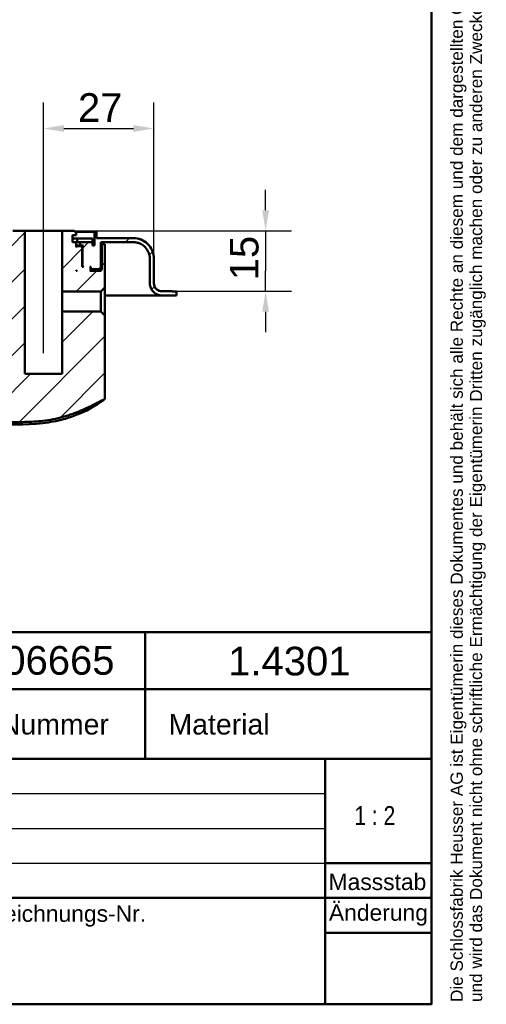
# Model space of a CAD drawing. Header units: millimetres. Extents: x 20 to 833, y 20 to 574.
# Tile 10 of 20: x 719 to 833, y 20 to 261. Entities that reach past the tile are written whole.
import ezdxf
from ezdxf.enums import TextEntityAlignment as Align

# ---------------------------------------------------------------- set-up
doc = ezdxf.new("R2010")
doc.units = ezdxf.units.MM
doc.header["$LTSCALE"] = 2
for name, color, linetype, lineweight in [('Bemaßungen(DIN)', 7, 'Continuous', 25), ('Mittellinie(DIN)', 7, 'Continuous', 25), ('Sichtbare Kanten(DIN)', 7, 'Continuous', 50), ('Skizziergeometrie(DIN)', 7, 'Continuous', 50), ('Skizzierlinie(DIN)', 7, 'Continuous', 25), ('Symbole(DIN)', 7, 'Continuous', 25)]:
    doc.layers.add(name, color=color, linetype=linetype, lineweight=lineweight)
doc.layers.add('Schraffur', color=179, linetype='Continuous', lineweight=9, true_color=0x1e1e47)
doc.styles.add('Aktuell-DIN', font='arial.ttf')
doc.styles.add('STANDARD-DIN~0', font='arial.ttf')
doc.styles.add('Textstil10', font='arial.ttf')
doc.styles.add('Textstil41', font='arial.ttf', dxfattribs={"width": 0.8})
doc.styles.add('Textstil83', font='arial.ttf', dxfattribs={"width": 0.8})
doc.dimstyles.new('CAD-LAN', dxfattribs={"dimscale": 2, "dimtxt": 3.5, "dimasz": 2.5, "dimexe": 3.175, "dimexo": 0, "dimgap": 0.8, "dimtad": 1, "dimrnd": 1e-08, "dimtxsty": 'STANDARD-DIN~0', "dimcen": 0.09, "dimdle": 10, "dimclrd": 250, "dimclre": 250, "dimclrt": 250, "dimadec": 0, "dimazin": 2, "dimtfac": 1, "dimtmove": 0, "dimatfit": 3, "dimfxl": 1, "dimtolj": 1, "dimtzin": 0, "dimlwd": 25, "dimlwe": 25, "dimarcsym": 0})

# ---------------------------------------------------------------- blocks, each defined once
blk = doc.blocks.new('Ränder Standardrahmen')
at = {"layer": 'Skizziergeometrie(DIN)', "flags": 128}
blk.add_lwpolyline([(10, 10), (10, 287), (410, 287), (410, 10), (10, 10)], dxfattribs=at)
blk = doc.blocks.new('Schriftfelder Heusser')
at = {"layer": 'Skizziergeometrie(DIN)'}
for p, q in [((101, 236.92), (291, 236.92)), ((256, 229.92), (256, 236.92)), ((291, 236.92), (291, 229.92)), ((101, 229.92), (291, 229.92)), ((256, 229.92), (256, 221.42)), ((291, 229.92), (291, 191.42)), ((101, 221.42), (291, 221.42)), ((278, 221.42), (278, 191.42)), ((278, 208.67), (291, 208.67)), ((101, 204.42), (291, 204.42)), ((278, 200.17), (291, 200.17)), ((291, 191.42), (101, 191.42))]:
    blk.add_line(p, q, dxfattribs=at)
at = {"layer": 'Skizzierlinie(DIN)'}
for p, q in [((162.35, 217.17), (278, 217.17)), ((162.35, 212.92), (278, 212.92)), ((162.35, 208.67), (278, 208.67))]:
    blk.add_line(p, q, dxfattribs=at)
at = {"layer": 'Symbole(DIN)', "color": 7, "insert": (293.33, 191.7), "char_height": 1.5, "width": 182.3003, "attachment_point": 1, "rotation": 90, "line_spacing_factor": 0.944221, "style": 'Aktuell-DIN'}
blk.add_mtext('\\fArial|b0|i0;\\H1.5000;Die Schlossfabrik Heusser AG ist Eigentümerin dieses Dokumentes und behält sich alle Rechte an diesem und dem dargestellten Gegenstand vor. Der Empfänger anerkennt diese Rechte\\Pund wird das Dokument nicht ohne schriftliche Ermächtigung der Eigentümerin Dritten zugänglich machen oder zu anderen Zwecken verwenden, zu dem es ihm übergeben worden ist.\\P ', dxfattribs=at)
at = {"layer": 'Symbole(DIN)', "color": 179, "true_color": 0x262659, "style": 'Aktuell-DIN'}
for s, insert, char_height, attachment_point in [('B-Nummer', (234.74, 225.62), 2.489, 4), ('Material', (265.02, 225.62), 2.489, 5), ('\\fArial|b0|i0;\\H2.0000;Massstab', (284.39, 206.37), 2, 5), ('\\fArial|b0|i0;Zeichnungs-Nr.', (237, 203.5), 2, 1)]:
    blk.add_mtext(s, dxfattribs=dict(at, insert=insert, char_height=char_height, attachment_point=attachment_point))
at = {"layer": 'Symbole(DIN)', "color": 179, "true_color": 0x262659, "insert": (284.51, 202.33), "char_height": 2, "width": 12.1143, "attachment_point": 5, "style": 'Aktuell-DIN'}
blk.add_mtext('\\fArial|b0|i0;Änderung', dxfattribs=at)
at = {"layer": 'Symbole(DIN)', "color": 179, "true_color": 0x262659, "style": 'Textstil10'}
blk.add_attdef('ERSTELLUNGSDATUM_001', (217.23, 218.29), '', height=2, dxfattribs=at)
at = {"layer": 'Symbole(DIN)', "color": 179, "true_color": 0x262659}
for tag, height, style, p in [('AUTOR', 2.49, 'Aktuell-DIN', (240.03, 219.26)), ('KONTROLLDATUM', 2, 'Textstil10', (217.42, 215.04)), ('KONTROLLIERT_VON', 2, 'Textstil10', (239.98, 215.05))]:
    blk.add_attdef(tag, text='', height=height, dxfattribs=dict(at, style=style)).set_placement(p, align=Align.MIDDLE_LEFT)
at = {"layer": 'Symbole(DIN)', "color": 7, "style": 'Textstil83', "width": 0.8}
blk.add_attdef('Anfänglicher_Ansichtsmaßstab_001', (281.57, 213.34), '', height=2.3, dxfattribs=at)
at = {"layer": 'Symbole(DIN)', "color": 179, "true_color": 0x262659, "style": 'Textstil10'}
blk.add_attdef('PROJEKT', text='', height=2, dxfattribs=at).set_placement((217.77, 209.72), align=Align.BOTTOM_LEFT)
at = {"layer": 'Symbole(DIN)', "color": 7, "style": 'Textstil41', "width": 0.8}
blk.add_attdef('STATUS', text='', height=5, dxfattribs=at).set_placement((284.53, 195.86), align=Align.MIDDLE_CENTER)
blk = doc.blocks.new('*D24')
at = {"layer": 'Bemaßungen(DIN)', "color": 250, "linetype": 'Continuous', "lineweight": 25, "true_color": 0x3f3f3f, "transparency": 16777216}
for p, q in [((779.42, 214.1), (779.42, 219.1)), ((729.64, 209.1), (785.77, 209.1)), ((779.42, 209.1), (779.42, 204.1)), ((779.42, 204.1), (779.42, 199.3)), ((779.42, 194.3), (779.42, 199.3)), ((755.34, 194.3), (785.77, 194.3)), ((779.42, 189.3), (779.42, 184.3))]:
    blk.add_line(p, q, dxfattribs=at)
at = {"layer": 'Bemaßungen(DIN)', "color": 250, "linetype": 'Continuous', "true_color": 0x3f3f3f, "transparency": 16777216}
for points in [[(778.59, 214.1), (780.26, 214.1), (779.42, 209.1)], [(778.59, 189.3), (780.26, 189.3), (779.42, 194.3)]]:
    blk.add_solid(points, dxfattribs=at)
at = {"layer": 'Defpoints', "color": 0, "linetype": 'Continuous', "transparency": 16777216}
for p in [(729.64, 209.1), (755.34, 194.3), (779.42, 194.3)]:
    blk.add_point(p, dxfattribs=at)
at = {"layer": 'Bemaßungen(DIN)', "color": 250, "linetype": 'Continuous', "lineweight": 25, "true_color": 0x3f3f3f, "transparency": 16777216, "insert": (770.68, 196.99), "char_height": 7, "attachment_point": 1, "rotation": 90, "style": 'STANDARD-DIN~0'}
blk.add_mtext('\\A1;15', dxfattribs=at)
blk = doc.blocks.new('*D25')
at = {"layer": 'Bemaßungen(DIN)', "color": 250, "linetype": 'Continuous', "lineweight": 25, "true_color": 0x3f3f3f, "transparency": 16777216}
for p, q in [((725.09, 214.1), (725.09, 240.45)), ((752.09, 202.3), (752.09, 240.45)), ((730.09, 234.1), (747.09, 234.1))]:
    blk.add_line(p, q, dxfattribs=at)
at = {"layer": 'Bemaßungen(DIN)', "color": 250, "linetype": 'Continuous', "true_color": 0x3f3f3f, "transparency": 16777216}
for points in [[(730.09, 234.94), (730.09, 233.27), (725.09, 234.1)], [(747.09, 234.94), (747.09, 233.27), (752.09, 234.1)]]:
    blk.add_solid(points, dxfattribs=at)
at = {"layer": 'Defpoints', "color": 0, "linetype": 'Continuous', "transparency": 16777216}
for p in [(752.09, 234.1), (725.09, 214.1), (752.09, 202.3)]:
    blk.add_point(p, dxfattribs=at)
at = {"layer": 'Bemaßungen(DIN)', "color": 250, "linetype": 'Continuous', "lineweight": 25, "true_color": 0x3f3f3f, "transparency": 16777216, "insert": (733.52, 242.73), "char_height": 7, "attachment_point": 1, "rotation": 359.9986, "style": 'STANDARD-DIN~0'}
blk.add_mtext('\\A1;27', dxfattribs=at)

msp = doc.modelspace()

# ---------------------------------------------------------------- hatches: boundary and pattern name
at = {"layer": 'Schraffur'}
h = msp.add_hatch(dxfattribs=at)
h.set_pattern_fill('ANSI31', color=256, scale=50.8, style=0)
h.set_pattern_definition([(45, (0, 0), (-4.49013, 4.49013), [])])
edge = h.paths.add_edge_path()
edge.add_line((558.089, 194.307), (543.589, 194.307))
edge.add_line((543.589, 194.307), (543.589, 193.307))
edge.add_line((543.589, 193.307), (558.089, 193.307))
edge.add_spline(control_points=[(558.089, 193.307), (558.298, 193.307), (558.505, 193.328), (558.907, 193.413), (559.1, 193.474), (559.648, 193.713), (559.975, 193.941), (560.515, 194.501), (560.727, 194.826), (561.016, 195.539), (561.089, 195.92), (561.089, 196.307)], knot_values=[-0.4735831, -0.4735831, -0.4735831, -0.4735831, -0.4108832, -0.4108832, -0.3500812, -0.3500812, -0.2314327, -0.2314327, -0.1160757, -0.1160757, 0, 0, 0, 0], degree=3, periodic=0)
edge.add_line((561.089, 196.307), (561.089, 202.307))
edge.add_spline(control_points=[(561.089, 202.307), (561.089, 202.585), (561.117, 202.862), (561.23, 203.398), (561.312, 203.655), (561.63, 204.385), (561.935, 204.821), (562.681, 205.541), (563.114, 205.824), (564.066, 206.209), (564.573, 206.306), (565.089, 206.306)], knot_values=[-0.6314442, -0.6314442, -0.6314442, -0.6314442, -0.5478443, -0.5478443, -0.4667749, -0.4667749, -0.3085769, -0.3085769, -0.1547676, -0.1547676, 0, 0, 0, 0], degree=3, periodic=0)
edge.add_line((565.089, 206.306), (711.089, 206.303))
edge.add_line((711.089, 206.303), (711.089, 199.903))
edge.add_line((711.089, 199.903), (711.289, 199.703))
edge.add_line((711.289, 199.703), (713.389, 199.703))
edge.add_line((713.389, 199.703), (713.489, 199.803))
edge.add_line((713.489, 199.803), (713.489, 200.303))
edge.add_line((713.489, 200.303), (713.789, 200.303))
edge.add_line((713.789, 200.303), (713.589, 200.103))
edge.add_line((713.589, 200.103), (713.589, 199.503))
edge.add_line((713.589, 199.503), (713.789, 199.303))
edge.add_line((713.789, 199.303), (711.089, 199.303))
edge.add_line((711.089, 199.303), (710.789, 199.603))
edge.add_line((710.789, 199.603), (710.789, 205.803))
edge.add_line((710.789, 205.803), (709.945, 205.803))
edge.add_line((709.945, 205.803), (709.945, 203.303))
edge.add_line((709.945, 203.303), (709.945, 177.887))
edge.add_spline(control_points=[(709.945, 177.887), (709.945, 176.396), (709.945, 174.902), (709.456, 172.499), (709.135, 171.59), (708.135, 169.935), (707.494, 169.243), (705.67, 167.911), (704.519, 167.485), (701.549, 166.731), (699.433, 166.722), (697.357, 166.713)], knot_values=[-1.7523109, -1.7523109, -1.7523109, -1.7523109, -1.4005847, -1.4005847, -1.1659758, -1.1659758, -0.9360039, -0.9360039, -0.6227748, -0.6227748, 0, 0, 0, 0], degree=3, periodic=0)
edge.add_spline(control_points=[(697.357, 166.713), (679.657, 166.636), (661.957, 166.563), (625.76, 166.482), (607.264, 166.477), (588.767, 166.544)], knot_values=[-10.8590525, -10.8590525, -10.8590525, -10.8590525, -5.5490261, -5.5490261, 0, 0, 0, 0], degree=3, periodic=0)
edge.add_spline(control_points=[(588.767, 166.544), (586.628, 166.551), (584.373, 166.56), (580.609, 167.299), (578.838, 167.824), (575.619, 169.744), (574.353, 170.877), (571.968, 174.048), (571.248, 175.961), (570.044, 180.582), (570.031, 183.735), (570.018, 186.844)], knot_values=[-2.924468, -2.924468, -2.924468, -2.924468, -2.2361655, -2.2361655, -1.7941922, -1.7941922, -1.4225625, -1.4225625, -0.9328082, -0.9328082, 0, 0, 0, 0], degree=3, periodic=0)
edge.add_spline(control_points=[(570.018, 186.844), (570.003, 190.432), (569.991, 193.255), (569.977, 197.349), (569.97, 199.451), (569.97, 201.392)], knot_values=[-1.3547138, -1.3547138, -1.3547138, -1.3547138, -0.5873656, -0.5873656, -0.0059478, -0.0059478, -0.0059478, -0.0059478], degree=3, periodic=0)
edge.add_spline(control_points=[(569.97, 201.392), (569.969, 201.646), (569.969, 201.907), (569.879, 202.238), (569.839, 202.336), (569.723, 202.505), (569.653, 202.573), (569.464, 202.696), (569.345, 202.737), (569.013, 202.806), (568.782, 202.806), (568.559, 202.806)], knot_values=[-0.2455462, -0.2455462, -0.2455462, -0.2455462, -0.1709724, -0.1709724, -0.1378317, -0.1378317, -0.106542, -0.106542, -0.067146, -0.067146, 0, 0, 0, 0], degree=3, periodic=0)
edge.add_line((568.559, 202.806), (566.969, 202.806))
edge.add_spline(control_points=[(566.969, 202.806), (566.864, 202.806), (566.755, 202.806), (566.622, 202.769), (566.585, 202.753), (566.519, 202.707), (566.493, 202.679), (566.446, 202.605), (566.43, 202.557), (566.403, 202.425), (566.403, 202.332), (566.403, 202.241)], knot_values=[-0.0997525, -0.0997525, -0.0997525, -0.0997525, -0.0687231, -0.0687231, -0.0556331, -0.0556331, -0.0432165, -0.0432165, -0.0273736, -0.0273736, -0.0000528, -0.0000528, -0.0000528, -0.0000528], degree=3, periodic=0)
edge.add_spline(control_points=[(566.403, 202.241), (566.403, 200.106), (566.398, 198.071), (566.382, 193.131), (566.364, 188.915), (566.355, 186.816)], knot_values=[-1.0713794, -1.0713794, -1.0713794, -1.0713794, -0.6299452, -0.6299452, 0, 0, 0, 0], degree=3, periodic=0)
edge.add_spline(control_points=[(566.355, 186.816), (566.341, 183.757), (566.327, 180.588), (567.292, 175.508), (567.947, 173.279), (570.213, 169.392), (571.514, 167.881), (575.118, 165.089), (577.22, 164.269), (582.188, 162.908), (585.513, 162.893), (588.683, 162.88)], knot_values=[-3.1182615, -3.1182615, -3.1182615, -3.1182615, -2.3275463, -2.3275463, -1.8418292, -1.8418292, -1.4493224, -1.4493224, -0.951006, -0.951006, -0.0000032, -0.0000032, -0.0000032, -0.0000032], degree=3, periodic=0)
edge.add_line((588.683, 162.88), (716.156, 162.33))
edge.add_spline(control_points=[(716.156, 162.33), (717.329, 162.325), (719.071, 162.317), (722.029, 162.397), (723.484, 162.482), (724.944, 162.649)], knot_values=[-0.8850588, -0.8850588, -0.8850588, -0.8850588, -0.4408383, -0.4408383, 0, 0, 0, 0], degree=3, periodic=0)
edge.add_spline(control_points=[(724.944, 162.649), (725.772, 162.743), (726.596, 162.864), (728.233, 163.17), (729.046, 163.355), (729.848, 163.578)], knot_values=[-0.4996856, -0.4996856, -0.4996856, -0.4996856, -0.2499014, -0.2499014, 0, 0, 0, 0], degree=3, periodic=0)
edge.add_spline(control_points=[(729.848, 163.578), (730.66, 163.803), (731.469, 164.069), (733.145, 164.683), (734.027, 165.044), (734.89, 165.424)], knot_values=[-0.5353755, -0.5353755, -0.5353755, -0.5353755, -0.2827871, -0.2827871, -0.0000004, -0.0000004, -0.0000004, -0.0000004], degree=3, periodic=0)
edge.add_spline(control_points=[(734.89, 165.424), (735.821, 165.834), (736.327, 166.085), (738.083, 166.992), (738.959, 167.451), (739.674, 167.734)], knot_values=[-0.5031252, -0.5031252, -0.5031252, -0.5031252, -0.2304776, -0.2304776, 0, 0, 0, 0], degree=3, periodic=0)
edge.add_spline(control_points=[(739.674, 167.734), (739.767, 167.771), (739.858, 167.805), (739.974, 167.88), (740.01, 167.911), (740.072, 167.992), (740.093, 168.038), (740.131, 168.181), (740.131, 168.286), (740.131, 168.39)], knot_values=[-0.0935252, -0.0935252, -0.0935252, -0.0935252, -0.0642653, -0.0642653, -0.0483657, -0.0483657, -0.0312512, -0.0312512, 0, 0, 0, 0], degree=3, periodic=0)
edge.add_line((740.131, 168.39), (740.132, 188.359))
edge.add_line((740.132, 188.359), (739.147, 189.344))
edge.add_line((739.147, 189.344), (729.639, 189.344))
edge.add_line((729.639, 189.344), (729.638, 174.102))
edge.add_line((729.638, 174.102), (720.538, 174.103))
edge.add_line((720.538, 174.103), (720.539, 209.103))
edge.add_line((720.539, 209.103), (717.589, 209.103))
edge.add_line((717.589, 209.103), (717.089, 208.603))
edge.add_line((717.089, 208.603), (717.089, 208.003))
edge.add_line((717.089, 208.003), (717.989, 208.003))
edge.add_line((717.989, 208.003), (717.989, 207.203))
edge.add_line((717.989, 207.203), (716.072, 207.203))
edge.add_line((716.072, 207.203), (716.072, 206.303))
edge.add_line((716.072, 206.303), (713.089, 206.303))
edge.add_line((713.089, 206.303), (713.089, 205.503))
edge.add_line((713.089, 205.503), (712.589, 205.503))
edge.add_line((712.589, 205.503), (712.589, 208.803))
edge.add_line((712.589, 208.803), (712.089, 208.803))
edge.add_line((712.089, 208.803), (712.089, 207.303))
edge.add_line((712.089, 207.303), (565.089, 207.306))
edge.add_spline(control_points=[(565.089, 207.306), (564.741, 207.306), (564.395, 207.271), (563.725, 207.13), (563.403, 207.027), (562.491, 206.63), (561.946, 206.25), (561.045, 205.316), (560.693, 204.775), (560.211, 203.585), (560.089, 202.951), (560.089, 202.307)], knot_values=[-0.7893052, -0.7893052, -0.7893052, -0.7893052, -0.6848053, -0.6848053, -0.5834686, -0.5834686, -0.3857211, -0.3857211, -0.1934595, -0.1934595, 0, 0, 0, 0], degree=3, periodic=0)
edge.add_line((560.089, 202.307), (560.089, 196.307))
edge.add_spline(control_points=[(560.089, 196.307), (560.089, 196.167), (560.075, 196.029), (560.018, 195.761), (559.977, 195.632), (559.818, 195.267), (559.666, 195.049), (559.293, 194.689), (559.076, 194.548), (558.6, 194.355), (558.347, 194.307), (558.089, 194.307)], knot_values=[-0.3157221, -0.3157221, -0.3157221, -0.3157221, -0.2739221, -0.2739221, -0.2333875, -0.2333875, -0.1542884, -0.1542884, -0.0773838, -0.0773838, -0.0000019, -0.0000019, -0.0000019, -0.0000019], degree=3, periodic=0)
h.paths.add_polyline_path([(715.789, 205.303), (715.589, 205.103), (715.589, 200.303), (715.339, 200.303), (715.539, 200.503), (715.539, 205.303), (715.339, 205.503), (716.089, 205.503), (716.089, 206.303), (717.089, 206.303), (717.089, 205.103), (716.889, 205.303)], flags=0)
h.paths.add_polyline_path([(716.889, 199.303), (717.089, 199.503), (717.089, 199.303)], flags=0)
edge = h.paths.add_edge_path()
edge.add_line((751.089, 202.302), (751.089, 196.302))
edge.add_spline(control_points=[(751.089, 196.302), (751.089, 196.093), (751.11, 195.886), (751.195, 195.483), (751.256, 195.29), (751.495, 194.743), (751.723, 194.416), (752.283, 193.876), (752.608, 193.664), (753.321, 193.375), (753.702, 193.302), (754.089, 193.302)], knot_values=[-0.4735831, -0.4735831, -0.4735831, -0.4735831, -0.4108832, -0.4108832, -0.3500812, -0.3500812, -0.2314327, -0.2314327, -0.1160757, -0.1160757, 0, 0, 0, 0], degree=3, periodic=0)
edge.add_line((754.089, 193.302), (757.589, 193.302))
edge.add_line((757.589, 193.302), (757.589, 194.272))
edge.add_line((757.589, 194.272), (756.589, 194.272))
edge.add_line((756.589, 194.272), (756.589, 194.302))
edge.add_line((756.589, 194.302), (754.089, 194.302))
edge.add_spline(control_points=[(754.089, 194.302), (753.95, 194.302), (753.811, 194.316), (753.543, 194.372), (753.415, 194.414), (753.05, 194.572), (752.831, 194.725), (752.471, 195.098), (752.33, 195.315), (752.138, 195.79), (752.089, 196.044), (752.089, 196.302)], knot_values=[-0.3157143, -0.3157143, -0.3157143, -0.3157143, -0.2739221, -0.2739221, -0.2333875, -0.2333875, -0.1542884, -0.1542884, -0.0773838, -0.0773838, 0, 0, 0, 0], degree=3, periodic=0)
edge.add_line((752.089, 196.302), (752.089, 202.302))
edge.add_spline(control_points=[(752.089, 202.302), (752.089, 202.65), (752.054, 202.996), (751.913, 203.666), (751.81, 203.988), (751.413, 204.9), (751.032, 205.446), (750.099, 206.346), (749.558, 206.698), (748.368, 207.18), (747.734, 207.302), (747.089, 207.302)], knot_values=[-0.7893052, -0.7893052, -0.7893052, -0.7893052, -0.6848053, -0.6848053, -0.5834686, -0.5834686, -0.3857211, -0.3857211, -0.1934595, -0.1934595, 0, 0, 0, 0], degree=3, periodic=0)
edge.add_line((747.089, 207.302), (738.089, 207.302))
edge.add_line((738.089, 207.302), (738.089, 208.802))
edge.add_line((738.089, 208.802), (737.589, 208.802))
edge.add_line((737.589, 208.802), (737.589, 205.502))
edge.add_line((737.589, 205.502), (737.089, 205.502))
edge.add_line((737.089, 205.502), (737.089, 206.302))
edge.add_line((737.089, 206.302), (734.089, 206.302))
edge.add_line((734.089, 206.302), (734.089, 205.502))
edge.add_line((734.089, 205.502), (734.839, 205.502))
edge.add_line((734.839, 205.502), (734.639, 205.302))
edge.add_line((734.639, 205.302), (734.639, 200.502))
edge.add_line((734.639, 200.502), (734.839, 200.302))
edge.add_line((734.839, 200.302), (734.589, 200.302))
edge.add_line((734.589, 200.302), (734.589, 205.102))
edge.add_line((734.589, 205.102), (734.389, 205.302))
edge.add_line((734.389, 205.302), (733.289, 205.302))
edge.add_line((733.289, 205.302), (733.089, 205.102))
edge.add_line((733.089, 205.102), (733.089, 206.302))
edge.add_line((733.089, 206.302), (732.189, 206.302))
edge.add_line((732.189, 206.302), (732.189, 208.002))
edge.add_line((732.189, 208.002), (733.089, 208.002))
edge.add_line((733.089, 208.002), (733.089, 208.602))
edge.add_line((733.089, 208.602), (732.589, 209.102))
edge.add_line((732.589, 209.102), (729.639, 209.102))
edge.add_line((729.639, 209.102), (729.639, 194.261))
edge.add_line((729.639, 194.261), (739.147, 194.261))
edge.add_line((739.147, 194.261), (740.132, 195.245))
edge.add_line((740.132, 195.245), (740.132, 203.302))
edge.add_line((740.132, 203.302), (740.132, 205.802))
edge.add_line((740.132, 205.802), (739.389, 205.802))
edge.add_line((739.389, 205.802), (739.389, 199.602))
edge.add_line((739.389, 199.602), (739.089, 199.302))
edge.add_line((739.089, 199.302), (736.389, 199.302))
edge.add_line((736.389, 199.302), (736.589, 199.502))
edge.add_line((736.589, 199.502), (736.589, 200.102))
edge.add_line((736.589, 200.102), (736.389, 200.302))
edge.add_line((736.389, 200.302), (736.689, 200.302))
edge.add_line((736.689, 200.302), (736.689, 199.802))
edge.add_line((736.689, 199.802), (736.789, 199.702))
edge.add_line((736.789, 199.702), (738.889, 199.702))
edge.add_line((738.889, 199.702), (739.089, 199.902))
edge.add_line((739.089, 199.902), (739.089, 206.302))
edge.add_line((739.089, 206.302), (747.089, 206.302))
edge.add_spline(control_points=[(747.089, 206.302), (747.367, 206.302), (747.644, 206.274), (748.181, 206.161), (748.438, 206.079), (749.168, 205.761), (749.604, 205.456), (750.324, 204.71), (750.606, 204.277), (750.991, 203.325), (751.089, 202.818), (751.089, 202.302)], knot_values=[-0.6314442, -0.6314442, -0.6314442, -0.6314442, -0.5478443, -0.5478443, -0.4667749, -0.4667749, -0.3085769, -0.3085769, -0.1547676, -0.1547676, 0, 0, 0, 0], degree=3, periodic=0)
h.paths.add_polyline_path([(733.089, 199.502), (733.289, 199.302), (733.089, 199.302)], flags=0)

# ---------------------------------------------------------------- linework, layer by layer
at = {"layer": 'Mittellinie(DIN)', "linetype": 'Continuous'}
msp.add_line((725.088, 179.182), (725.089, 214.103), dxfattribs=at)
at = {"layer": 'Sichtbare Kanten(DIN)'}
for p, q in [((720.539, 209.103), (717.589, 209.103)), ((720.538, 174.103), (720.539, 209.103)), ((720.539, 209.103), (720.538, 174.103)), ((729.639, 209.102), (720.539, 209.103)), ((720.539, 209.103), (720.539, 209.103)), ((732.589, 209.102), (729.639, 209.102)), ((729.639, 209.102), (729.639, 194.261)), ((732.189, 206.302), (732.189, 208.002)), ((732.189, 208.002), (733.089, 208.002)), ((733.347, 207.202), (732.189, 207.202)), ((733.089, 208.602), (732.589, 209.102)), ((732.889, 208.802), (737.589, 208.802)), ((733.089, 208.002), (733.089, 208.602)), ((737.047, 207.202), (733.347, 207.202)), ((733.347, 207.202), (733.347, 206.302)), ((737.047, 207.202), (737.047, 207.202)), ((737.047, 207.202), (737.047, 206.302)), ((737.047, 207.202), (737.047, 206.302)), ((738.089, 208.802), (737.589, 208.802)), ((737.589, 208.802), (737.589, 205.502)), ((738.089, 207.302), (738.089, 208.802)), ((747.089, 207.302), (738.089, 207.302)), ((733.089, 206.302), (732.189, 206.302)), ((733.089, 205.102), (733.089, 206.302)), ((733.089, 206.302), (733.347, 206.302)), ((734.089, 205.502), (733.089, 205.502)), ((733.289, 205.302), (733.089, 205.102)), ((733.289, 205.302), (733.089, 205.302)), ((734.389, 205.302), (733.289, 205.302)), ((733.347, 206.302), (734.068, 206.302)), ((734.068, 206.302), (734.089, 206.302)), ((737.089, 206.302), (734.089, 206.302)), ((734.089, 206.302), (734.089, 205.502)), ((734.089, 205.502), (734.839, 205.502)), ((734.589, 205.102), (734.389, 205.302)), ((734.389, 205.302), (734.639, 205.302)), ((734.589, 200.302), (734.589, 205.102)), ((734.839, 205.502), (734.639, 205.302)), ((734.639, 205.302), (734.639, 200.502)), ((737.089, 205.502), (737.089, 206.302)), ((737.589, 205.502), (737.089, 205.502)), ((739.089, 199.902), (739.089, 206.302)), ((739.089, 206.302), (747.089, 206.302)), ((739.389, 205.802), (739.089, 205.802)), ((740.132, 205.802), (739.389, 205.802)), ((739.389, 205.802), (739.389, 199.602)), ((740.132, 203.302), (740.132, 205.802)), ((740.132, 195.245), (740.132, 203.302)), ((751.089, 202.302), (751.089, 196.302)), ((752.089, 196.302), (752.089, 202.302)), ((752.092, 196.302), (752.092, 202.302)), ((734.639, 200.502), (734.589, 200.502)), ((734.839, 200.302), (734.589, 200.302)), ((734.639, 200.502), (734.839, 200.302)), ((736.589, 200.102), (736.389, 200.302)), ((736.389, 200.302), (736.689, 200.302)), ((736.589, 199.502), (736.589, 200.102)), ((736.689, 199.802), (736.589, 199.802)), ((736.689, 200.302), (736.689, 199.802)), ((736.689, 199.802), (736.789, 199.702)), ((738.889, 199.702), (739.089, 199.902)), ((733.089, 199.502), (733.289, 199.302)), ((733.089, 199.302), (733.089, 199.502)), ((733.289, 199.302), (733.089, 199.302)), ((736.389, 199.302), (736.589, 199.502)), ((739.089, 199.302), (736.389, 199.302)), ((736.589, 199.702), (736.789, 199.702)), ((739.389, 199.602), (736.589, 199.602)), ((736.789, 199.702), (738.889, 199.702)), ((739.389, 199.602), (739.089, 199.302)), ((739.147, 194.261), (740.132, 195.245)), ((729.639, 194.261), (739.147, 194.261)), ((754.089, 193.302), (740.11, 193.302)), ((756.589, 194.302), (754.089, 194.302)), ((754.089, 193.302), (757.589, 193.302)), ((756.589, 194.272), (756.589, 194.302)), ((756.589, 194.302), (756.592, 194.302)), ((757.589, 194.272), (756.589, 194.272)), ((756.592, 194.272), (756.592, 194.302)), ((757.589, 193.302), (757.589, 194.272)), ((757.589, 194.272), (757.592, 194.272)), ((757.592, 193.302), (757.589, 193.302)), ((757.592, 193.302), (757.592, 194.272)), ((757.592, 193.302), (757.592, 193.302)), ((729.639, 189.344), (729.638, 174.102)), ((739.147, 189.344), (729.639, 189.344)), ((740.132, 188.359), (739.147, 189.344)), ((740.131, 168.39), (740.132, 188.359)), ((729.638, 174.102), (720.538, 174.103))]:
    msp.add_line(p, q, dxfattribs=at)
for centre, start_param, end_param in [((729.639, 191.802), 3.1416406, 6.2832332), ((739.147, 191.802), 3.141568, 6.2832098)]:
    msp.add_ellipse(centre, major_axis=(0, 2.458), ratio=0.0000246, start_param=start_param, end_param=end_param, dxfattribs=at)
for points, knots in [([(752.089, 202.302), (752.089, 202.65), (752.054, 202.996), (751.913, 203.666), (751.81, 203.988), (751.413, 204.9), (751.032, 205.446), (750.099, 206.346), (749.558, 206.698), (748.368, 207.18), (747.734, 207.302), (747.089, 207.302)], [-0.78930523, -0.78930523, -0.78930523, -0.78930523, -0.68480532, -0.68480532, -0.58346864, -0.58346864, -0.38572109, -0.38572109, -0.19345948, -0.19345948, 0, 0, 0, 0]), ([(747.089, 206.302), (747.367, 206.302), (747.644, 206.274), (748.181, 206.161), (748.438, 206.079), (749.168, 205.761), (749.604, 205.456), (750.324, 204.71), (750.606, 204.277), (750.991, 203.325), (751.089, 202.818), (751.089, 202.302)], [-0.63144419, -0.63144419, -0.63144419, -0.63144419, -0.54784426, -0.54784426, -0.46677491, -0.46677491, -0.30857687, -0.30857687, -0.15476758, -0.15476758, 0, 0, 0, 0]), ([(724.941, 162.087), (720.586, 161.59), (716.179, 161.768), (704.46, 161.82), (697.124, 161.851), (667.78, 161.977), (645.772, 162.072), (615.511, 162.203), (607.258, 162.238), (592.812, 162.301), (586.516, 161.7), (579.176, 163.13), (577.928, 163.483), (574.738, 164.779), (572.854, 165.999), (570.103, 168.74), (569.073, 170.174), (567.47, 173.28), (566.892, 174.985), (566.046, 178.833), (565.87, 181.017), (565.721, 186.808), (565.81, 190.433), (565.829, 195.515), (565.834, 196.974), (565.84, 199.162), (565.842, 199.892), (565.842, 200.986), (565.84, 201.351), (565.844, 201.811), (565.846, 201.907), (565.852, 202.113), (565.858, 202.225), (565.88, 202.372), (565.89, 202.417), (565.926, 202.539), (565.96, 202.605), (566.046, 202.704), (566.099, 202.741), (566.207, 202.781), (566.254, 202.792), (566.338, 202.802), (566.372, 202.805), (566.426, 202.807), (566.446, 202.807), (566.487, 202.808), (566.508, 202.808), (566.529, 202.808)], [0, 0, 0, 0, 1.3147732, 1.3147732, 3.5156069, 3.5156069, 10.1181079, 10.1181079, 12.5940457, 12.5940457, 14.4517512, 14.4517512, 14.8372417, 14.8372417, 15.4848677, 15.4848677, 16.0022412, 16.0022412, 16.5333209, 16.5333209, 17.1842684, 17.1842684, 18.2712861, 18.2712861, 18.7090006, 18.7090006, 18.9277979, 18.9277979, 19.0372679, 19.0372679, 19.0659313, 19.0659313, 19.1002428, 19.1002428, 19.1167143, 19.1167143, 19.1500842, 19.1500842, 19.1808214, 19.1808214, 19.199637, 19.199637, 19.2105791, 19.2105791, 19.2165987, 19.2165987, 19.2229068, 19.2229068, 19.2229068, 19.2229068]), ([(740.132, 195.245), (740.132, 195.245), (740.132, 195.245), (740.132, 195.245), (740.13, 195.157), (740.125, 194.802), (740.121, 194.535), (740.115, 193.921), (740.111, 193.535), (740.106, 192.69), (740.104, 192.231), (740.104, 191.802), (740.104, 191.372), (740.106, 190.913), (740.111, 190.067), (740.115, 189.68), (740.121, 189.067), (740.125, 188.8), (740.13, 188.447), (740.132, 188.359), (740.132, 188.359), (740.132, 188.359), (740.132, 188.359)], [1.55009, 1.55009, 1.55009, 1.55009, 1.5501229, 1.5501229, 1.6796868, 1.6796868, 1.8092507, 1.8092507, 1.9380413, 1.9380413, 2.0668318, 2.0668318, 2.0668318, 2.1958916, 2.1958916, 2.3249514, 2.3249514, 2.4542456, 2.4542456, 2.5835399, 2.5835399, 2.5835728, 2.5835728, 2.5835728, 2.5835728]), ([(751.089, 196.302), (751.089, 196.093), (751.11, 195.886), (751.195, 195.483), (751.256, 195.29), (751.495, 194.743), (751.723, 194.416), (752.283, 193.876), (752.608, 193.664), (753.321, 193.375), (753.702, 193.302), (754.089, 193.302)], [-0.47358314, -0.47358314, -0.47358314, -0.47358314, -0.41088319, -0.41088319, -0.35008119, -0.35008119, -0.23143265, -0.23143265, -0.11607569, -0.11607569, 0, 0, 0, 0]), ([(754.089, 194.302), (753.95, 194.302), (753.811, 194.316), (753.543, 194.372), (753.415, 194.414), (753.05, 194.572), (752.831, 194.725), (752.471, 195.098), (752.33, 195.315), (752.138, 195.79), (752.089, 196.044), (752.089, 196.302)], [-0.31571434, -0.31571434, -0.31571434, -0.31571434, -0.27392213, -0.27392213, -0.23338746, -0.23338746, -0.15428844, -0.15428844, -0.07738379, -0.07738379, 0, 0, 0, 0]), ([(740.131, 168.39), (740.131, 168.285), (740.133, 168.177), (740.091, 168.036), (740.073, 167.996), (740.042, 167.953), (740.036, 167.945), (740.023, 167.929), (740.015, 167.921), (740.005, 167.911), (740.002, 167.908), (739.996, 167.902), (739.993, 167.899), (739.986, 167.893), (739.983, 167.891), (739.973, 167.883), (739.974, 167.883), (739.969, 167.879), (739.97, 167.88), (739.968, 167.878), (739.964, 167.876), (739.94, 167.857), (739.949, 167.863), (739.756, 167.714), (739.615, 167.604), (739.18, 167.292), (738.972, 167.146), (738.356, 166.734), (737.89, 166.438), (736.847, 165.828), (736.267, 165.511), (734.933, 164.84), (734.156, 164.486), (732.279, 163.733), (731.152, 163.356), (728.355, 162.592), (726.651, 162.283), (724.941, 162.087)], [0, 0, 0, 0, 0.0315049, 0.0315049, 0.0442102, 0.0442102, 0.0473526, 0.0473526, 0.0505062, 0.0505062, 0.0520855, 0.0520855, 0.0536736, 0.0536736, 0.0568914, 0.0568914, 0.069591, 0.069591, 0.1198059, 0.1198059, 0.2704152, 0.2704152, 0.7223355, 0.7223355, 1.0001948, 1.0001948, 1.163414, 1.163414, 1.394364, 1.394364, 1.6155594, 1.6155594, 1.8758385, 1.8758385, 2.2298919, 2.2298919, 2.7463083, 2.7463083, 2.7463083, 2.7463083]), ([(734.89, 165.424), (735.821, 165.834), (736.327, 166.085), (738.083, 166.992), (738.959, 167.451), (739.674, 167.734)], [-0.5031252, -0.5031252, -0.5031252, -0.5031252, -0.23047755, -0.23047755, 0, 0, 0, 0]), ([(739.674, 167.734), (739.767, 167.771), (739.858, 167.805), (739.974, 167.88), (740.01, 167.911), (740.072, 167.992), (740.093, 168.038), (740.131, 168.181), (740.131, 168.286), (740.131, 168.39)], [-0.093525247, -0.093525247, -0.093525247, -0.093525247, -0.064265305, -0.064265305, -0.048365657, -0.048365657, -0.03125125, -0.03125125, 0, 0, 0, 0]), ([(729.848, 163.578), (730.66, 163.803), (731.469, 164.069), (733.145, 164.683), (734.027, 165.044), (734.89, 165.424)], [-0.53537554, -0.53537554, -0.53537554, -0.53537554, -0.2827871, -0.2827871, -0.00000041, -0.00000041, -0.00000041, -0.00000041]), ([(716.156, 162.33), (717.329, 162.325), (719.071, 162.317), (722.029, 162.397), (723.484, 162.482), (724.944, 162.649)], [-0.88505877, -0.88505877, -0.88505877, -0.88505877, -0.44083825, -0.44083825, 0, 0, 0, 0]), ([(724.944, 162.649), (725.772, 162.743), (726.596, 162.864), (728.233, 163.17), (729.046, 163.355), (729.848, 163.578)], [-0.49968556, -0.49968556, -0.49968556, -0.49968556, -0.2499014, -0.2499014, 0, 0, 0, 0])]:
    msp.add_open_spline(points, degree=3, knots=knots, dxfattribs=at)
for points in [[(752.092, 202.302), (752.092, 205.063), (749.854, 207.302), (747.092, 207.302)], [(740.132, 195.245), (740.132, 195.245), (740.132, 195.245), (740.132, 195.245)], [(754.092, 194.302), (752.987, 194.302), (752.092, 195.197), (752.092, 196.302)], [(740.132, 188.359), (740.132, 188.359), (740.132, 188.359), (740.132, 188.359)]]:
    msp.add_open_spline(points, degree=3, dxfattribs=at)

# ---------------------------------------------------------------- block references
at = {"xscale": 2, "yscale": 2, "zscale": 2}
msp.add_blockref('Ränder Standardrahmen', (0, 0), dxfattribs=at)
ref = msp.add_blockref('Schriftfelder Heusser', (238, -362.833), dxfattribs=dict(xscale=2, yscale=2, zscale=2))
ref.add_attrib('Anfänglicher_Ansichtsmaßstab_001', '1 : 2', (801.136, 63.856), dxfattribs={"layer": 'Symbole(DIN)', "color": 7, "height": 4.6, "style": 'Textstil83', "width": 0.8})

# ---------------------------------------------------------------- texts
at = {"layer": 'Symbole(DIN)', "color": 7, "char_height": 7, "attachment_point": 1, "style": 'Aktuell-DIN'}
for s, insert, width in [('{\\fArial|b0|i0;\\H7.0000;206665}', (709.83, 107.58), 32.62043), ('{\\fArial|b0|i0;\\H7.0000;1.4301}', (770.274, 107.401), 29.89939)]:
    msp.add_mtext(s, dxfattribs=dict(at, insert=insert, width=width))

# ---------------------------------------------------------------- dimensions: what is measured, and where the dimension line sits
at = {"layer": 'Bemaßungen(DIN)', "color": 250, "linetype": 'Continuous', "lineweight": 25, "true_color": 0x3f3f3f}
for base, p1, p2, angle, override, picture, middle in [((752.09, 234.102), (725.089, 214.103), (752.089, 202.302), 359.99859, {"dimgap": 0.8, "dimdec": 2, "dimtol": 0, "dimlim": 0, "dimtp": 0, "dimtm": 0, "dimtdec": 2, "dimtofl": 0, "dimatfit": 1}, '*D25', (738.59, 234.102)), ((779.424, 194.302), (729.639, 209.102), (755.339, 194.302), 90, {"dimgap": 0.8, "dimdec": 0, "dimtol": 0, "dimlim": 0, "dimtp": 0, "dimtm": 0, "dimtdec": 2, "dimtofl": 0}, '*D24', (779.424, 201.702))]:
    dim = msp.add_linear_dim(base=base, p1=p1, p2=p2, angle=angle, dimstyle='CAD-LAN', override=override, dxfattribs=at)
    dim.commit()
    dim.dimension.update_dxf_attribs({"geometry": picture, "text_midpoint": middle, "dimtype": 160})

doc.saveas('drawing.dxf')
